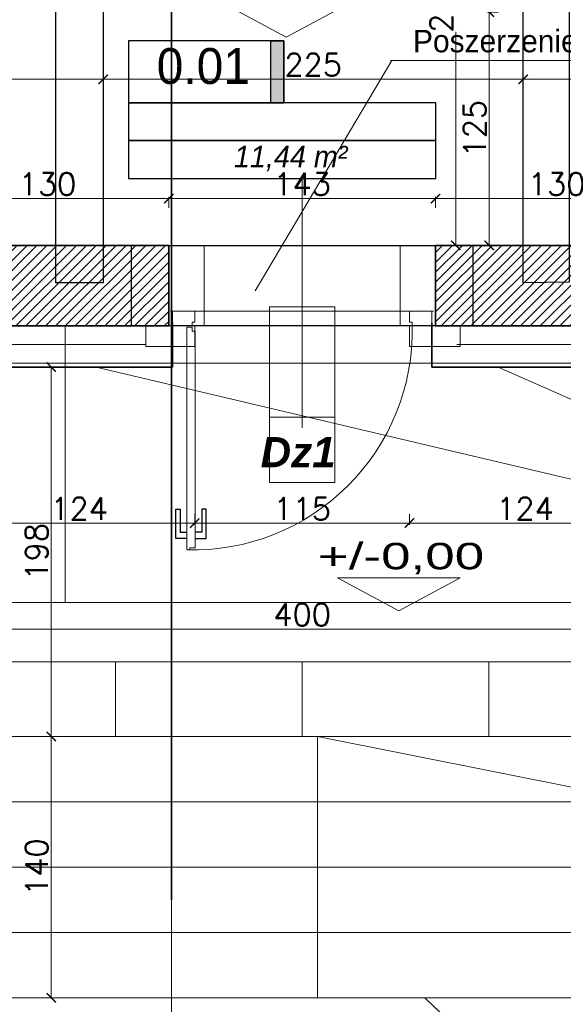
# Model space of a CAD drawing. Header units: millimetres. Extents: x -740 to 33545, y 5178 to 22494.
# Tile 121 of 250: x 10235 to 10526, y 9376 to 9904. Entities that reach past the tile are written whole.
import ezdxf
from ezdxf.lldxf.tags import DXFTag

# ---------------------------------------------------------------- set-up
doc = ezdxf.new("R2010")
doc.units = ezdxf.units.MM
doc.header["$MEASUREMENT"] = 0
doc.layers.get('Defpoints').update_dxf_attribs({"color": 252})
for name, color, linetype, lineweight in [('A_istniejÄ…ce Ĺ›ciany', 252, 'Continuous', 35), ('A_izolacja', 252, 'Continuous', 9), ('A_l.przerywana', 252, 'ICAD_ISO03W100', 9), ('A_opisy', 252, 'Continuous', 15), ('A_Ĺ›ciany istniejÄ…ce', 252, 'Continuous', 35), ('k_wyburzenia widoczne', 252, 'PNEUMATIC2', 18), ('l.przerywana', 252, 'ICAD_ISO03W100', 5), ('l.widokowa', 252, 'Continuous', 15), ('l.wypeĹ‚nien', 252, 'Continuous', 5), ('wymiarowanie', 252, 'Continuous', 9)]:
    doc.layers.add(name, color=color, linetype=linetype, lineweight=lineweight)
for name, color, linetype in [('D-opis', 252, 'Continuous'), ('stolarka', 252, 'Continuous'), ('tabelki opis', 252, 'Continuous')]:
    doc.layers.add(name, color=color, linetype=linetype)
doc.styles.add('ARIALL', font='GOTHIC.TTF', dxfattribs={"height": 40})
doc.styles.add('PROFILE', font='GOTHIC.TTF', dxfattribs={"width": 0.8})
doc.styles.add('ROMANS', font='romans')
doc.styles.add('styl2', font='simplex.shx')
doc.linetypes.add('BATTING', pattern='A,0.00254,-2.54,[134,ltypeshp.shx,S=2.54,R=0,X=-2.54,Y=0],-5.08,[134,ltypeshp.shx,S=2.54,R=180,X=2.54,Y=0],-2.54', length=10.16254)
tags = doc.linetypes.add('DASH', pattern=[15, 10, -5]).pattern_tags.tags
tags[6:7] = [DXFTag(74, 4), DXFTag(75, 0), DXFTag(340, '0'), DXFTag(46, 0.0), DXFTag(50, 0.0), DXFTag(44, 0.0), DXFTag(45, 0.0)]
tags[4:5] = [DXFTag(74, 4), DXFTag(75, 0), DXFTag(340, '0'), DXFTag(46, 0.0), DXFTag(50, 0.0), DXFTag(44, 0.0), DXFTag(45, 0.0)]
tags = doc.linetypes.add('ICAD_ISO03W100', pattern=[30, 12, -18]).pattern_tags.tags
tags[6:7] = [DXFTag(74, 4), DXFTag(75, 0), DXFTag(340, '0'), DXFTag(46, 1.0), DXFTag(50, 0.0), DXFTag(44, 0.0), DXFTag(45, 0.0)]
tags[4:5] = [DXFTag(74, 4), DXFTag(75, 0), DXFTag(340, '0'), DXFTag(46, 1.0), DXFTag(50, 0.0), DXFTag(44, 0.0), DXFTag(45, 0.0)]
doc.linetypes.add('PNEUMATIC2', pattern='A,0.5,-0.25,["//",Standard,S=0.2,R=0,X=-0.1,Y=-0.1],-0.25', length=1)
doc.dimstyles.new('Skala 1-50', dxfattribs={"dimtxt": 12, "dimasz": 5, "dimexe": 1, "dimexo": 1, "dimgap": 1.5, "dimtad": 1, "dimdec": 1, "dimrnd": 0.5, "dimtxsty": 'styl2', "dimblk": 'ARCHTICK', "dimcen": 5, "dimadec": 0, "dimazin": 0, "dimtfac": 1, "dimtdec": 1, "dimtmove": 1, "dimatfit": 3, "dimldrblk": 'ARCHTICK', "dimfxl": 0, "dimlwd": -1, "dimlwe": -1, "dimarcsym": 0})

# ---------------------------------------------------------------- blocks, each defined once
blk = doc.blocks.new('_ArchTick')
at = {"color": 0, "linetype": 'ByBlock', "const_width": 0.15}
blk.add_lwpolyline([(-0.5, -0.5), (0.5, 0.5)], dxfattribs=at)
blk = doc.blocks.new('*D1743')
at = {"layer": 'Defpoints', "color": 0}
for p in [(10586.27, 9577.12), (10186.27, 9559.31), (10586.27, 9559.31)]:
    blk.add_point(p, dxfattribs=at)
at = {"layer": 'wymiarowanie', "color": 0}
for p, q in [((10186.27, 9572.12), (10186.27, 9578.12)), ((10186.27, 9577.12), (10586.27, 9577.12)), ((10586.27, 9572.12), (10586.27, 9578.12))]:
    blk.add_line(p, q, dxfattribs=at)
at = {"layer": 'wymiarowanie', "color": 0, "xscale": 5, "yscale": 5, "zscale": 5, "rotation": 180}
blk.add_blockref('_ArchTick', (10186.27, 9577.12), dxfattribs=at)
at = {"layer": 'wymiarowanie', "color": 0, "xscale": 5, "yscale": 5, "zscale": 5}
blk.add_blockref('_ArchTick', (10586.27, 9577.12), dxfattribs=at)
at = {"layer": 'wymiarowanie', "color": 0, "insert": (10386.27, 9584.92), "char_height": 12, "attachment_point": 5, "style": 'styl2'}
blk.add_mtext('400', dxfattribs=at)
blk = doc.blocks.new('*D1745')
at = {"layer": 'Defpoints', "color": 0}
for p in [(10244.45, 9717.58), (10244.45, 9519.58), (10251.82, 9519.58)]:
    blk.add_point(p, dxfattribs=at)
at = {"layer": 'wymiarowanie', "color": 0, "ltscale": 20}
for p, q in [((10246.82, 9717.58), (10252.82, 9717.58)), ((10251.82, 9717.58), (10251.82, 9519.58)), ((10246.82, 9519.58), (10252.82, 9519.58))]:
    blk.add_line(p, q, dxfattribs=at)
at = {"layer": 'wymiarowanie', "color": 0, "xscale": 5, "yscale": 5, "zscale": 5}
for p, rotation in [((10251.82, 9717.58), 90), ((10251.82, 9519.58), 270)]:
    blk.add_blockref('_ArchTick', p, dxfattribs=dict(at, rotation=rotation))
at = {"layer": 'wymiarowanie', "color": 0, "insert": (10244.02, 9618.58), "char_height": 12, "attachment_point": 5, "rotation": 90, "style": 'styl2'}
blk.add_mtext('198', dxfattribs=at)
blk = doc.blocks.new('*D1746')
at = {"layer": 'Defpoints', "color": 0}
for p in [(10244.45, 9519.58), (10237.57, 9379.58), (10251.82, 9379.58)]:
    blk.add_point(p, dxfattribs=at)
at = {"layer": 'wymiarowanie', "color": 0}
for p, q in [((10246.82, 9519.58), (10252.82, 9519.58)), ((10251.82, 9519.58), (10251.82, 9379.58)), ((10246.82, 9379.58), (10252.82, 9379.58))]:
    blk.add_line(p, q, dxfattribs=at)
at = {"layer": 'wymiarowanie', "color": 0, "xscale": 5, "yscale": 5, "zscale": 5}
for p, rotation in [((10251.82, 9519.58), 90), ((10251.82, 9379.58), 270)]:
    blk.add_blockref('_ArchTick', p, dxfattribs=dict(at, rotation=rotation))
at = {"layer": 'wymiarowanie', "color": 0, "insert": (10244.02, 9449.58), "char_height": 12, "attachment_point": 5, "rotation": 90, "style": 'styl2'}
blk.add_mtext('140', dxfattribs=at)
blk = doc.blocks.new('*D1886')
at = {"layer": 'Defpoints', "color": 0}
for p in [(10328.69, 9728.58), (10204.83, 9668.2), (10328.69, 9633.97)]:
    blk.add_point(p, dxfattribs=at)
at = {"layer": 'wymiarowanie', "color": 0}
for p, q in [((10204.83, 9638.97), (10204.83, 9632.97)), ((10328.69, 9638.97), (10328.69, 9632.97)), ((10204.83, 9633.97), (10328.69, 9633.97))]:
    blk.add_line(p, q, dxfattribs=at)
at = {"layer": 'wymiarowanie', "color": 0, "xscale": 5, "yscale": 5, "zscale": 5, "rotation": 180}
blk.add_blockref('_ArchTick', (10204.83, 9633.97), dxfattribs=at)
at = {"layer": 'wymiarowanie', "color": 0, "xscale": 5, "yscale": 5, "zscale": 5}
blk.add_blockref('_ArchTick', (10328.69, 9633.97), dxfattribs=at)
at = {"layer": 'wymiarowanie', "color": 0, "insert": (10266.76, 9641.62), "char_height": 12, "attachment_point": 5, "style": 'styl2'}
blk.add_mtext('124', dxfattribs=at)
blk = doc.blocks.new('*D1887')
at = {"layer": 'Defpoints', "color": 0}
for p in [(10328.69, 9728.58), (10443.84, 9728.58), (10443.84, 9633.97)]:
    blk.add_point(p, dxfattribs=at)
at = {"layer": 'wymiarowanie', "color": 0}
for p, q in [((10328.69, 9638.97), (10328.69, 9632.97)), ((10443.84, 9638.97), (10443.84, 9632.97)), ((10328.69, 9633.97), (10443.84, 9633.97))]:
    blk.add_line(p, q, dxfattribs=at)
at = {"layer": 'wymiarowanie', "color": 0, "xscale": 5, "yscale": 5, "zscale": 5, "rotation": 180}
blk.add_blockref('_ArchTick', (10328.69, 9633.97), dxfattribs=at)
at = {"layer": 'wymiarowanie', "color": 0, "xscale": 5, "yscale": 5, "zscale": 5}
blk.add_blockref('_ArchTick', (10443.84, 9633.97), dxfattribs=at)
at = {"layer": 'wymiarowanie', "color": 0, "insert": (10386.27, 9641.62), "char_height": 12, "attachment_point": 5, "style": 'styl2'}
blk.add_mtext('115', dxfattribs=at)
blk = doc.blocks.new('*D1888')
at = {"layer": 'Defpoints', "color": 0}
for p in [(10443.84, 9728.58), (10567.7, 9668.2), (10567.7, 9633.97)]:
    blk.add_point(p, dxfattribs=at)
at = {"layer": 'wymiarowanie', "color": 0}
for p, q in [((10443.84, 9638.97), (10443.84, 9632.97)), ((10567.7, 9638.97), (10567.7, 9632.97)), ((10443.84, 9633.97), (10567.7, 9633.97))]:
    blk.add_line(p, q, dxfattribs=at)
at = {"layer": 'wymiarowanie', "color": 0, "xscale": 5, "yscale": 5, "zscale": 5, "rotation": 180}
blk.add_blockref('_ArchTick', (10443.84, 9633.97), dxfattribs=at)
at = {"layer": 'wymiarowanie', "color": 0, "xscale": 5, "yscale": 5, "zscale": 5}
blk.add_blockref('_ArchTick', (10567.7, 9633.97), dxfattribs=at)
at = {"layer": 'wymiarowanie', "color": 0, "insert": (10505.77, 9641.62), "char_height": 12, "attachment_point": 5, "style": 'styl2'}
blk.add_mtext('124', dxfattribs=at)
blk = doc.blocks.new('*D2151')
at = {"layer": 'Defpoints', "color": 0}
for p in [(10204.83, 9724.58), (10328.69, 9728.58), (10328.69, 9186.8)]:
    blk.add_point(p, dxfattribs=at)
at = {"layer": 'wymiarowanie', "color": 0}
for p, q in [((10204.83, 9191.8), (10204.83, 9185.8)), ((10328.69, 9191.8), (10328.69, 9185.8)), ((10204.83, 9186.8), (10328.69, 9186.8))]:
    blk.add_line(p, q, dxfattribs=at)
at = {"layer": 'wymiarowanie', "color": 0, "xscale": 5, "yscale": 5, "zscale": 5, "rotation": 180}
blk.add_blockref('_ArchTick', (10204.83, 9186.8), dxfattribs=at)
at = {"layer": 'wymiarowanie', "color": 0, "xscale": 5, "yscale": 5, "zscale": 5}
blk.add_blockref('_ArchTick', (10328.69, 9186.8), dxfattribs=at)
at = {"layer": 'wymiarowanie', "color": 0, "insert": (10266.76, 9194.45), "char_height": 12, "attachment_point": 5, "style": 'styl2'}
blk.add_mtext('124', dxfattribs=at)
blk = doc.blocks.new('*D2152')
at = {"layer": 'Defpoints', "color": 0}
for p in [(10328.69, 9728.58), (10443.84, 9728.58), (10443.84, 9186.8)]:
    blk.add_point(p, dxfattribs=at)
at = {"layer": 'wymiarowanie', "color": 0}
for p, q in [((10328.69, 9191.8), (10328.69, 9185.8)), ((10443.84, 9191.8), (10443.84, 9185.8)), ((10328.69, 9186.8), (10443.84, 9186.8))]:
    blk.add_line(p, q, dxfattribs=at)
at = {"layer": 'wymiarowanie', "color": 0, "xscale": 5, "yscale": 5, "zscale": 5, "rotation": 180}
blk.add_blockref('_ArchTick', (10328.69, 9186.8), dxfattribs=at)
at = {"layer": 'wymiarowanie', "color": 0, "xscale": 5, "yscale": 5, "zscale": 5}
blk.add_blockref('_ArchTick', (10443.84, 9186.8), dxfattribs=at)
at = {"layer": 'wymiarowanie', "color": 0, "insert": (10386.27, 9194.45), "char_height": 12, "attachment_point": 5, "style": 'styl2'}
blk.add_mtext('115', dxfattribs=at)
blk = doc.blocks.new('*D2153')
at = {"layer": 'Defpoints', "color": 0}
for p in [(10443.84, 9728.58), (10567.7, 9717.58), (10567.7, 9186.8)]:
    blk.add_point(p, dxfattribs=at)
at = {"layer": 'wymiarowanie', "color": 0}
for p, q in [((10443.84, 9191.8), (10443.84, 9185.8)), ((10567.7, 9191.8), (10567.7, 9185.8)), ((10443.84, 9186.8), (10567.7, 9186.8))]:
    blk.add_line(p, q, dxfattribs=at)
at = {"layer": 'wymiarowanie', "color": 0, "xscale": 5, "yscale": 5, "zscale": 5, "rotation": 180}
blk.add_blockref('_ArchTick', (10443.84, 9186.8), dxfattribs=at)
at = {"layer": 'wymiarowanie', "color": 0, "xscale": 5, "yscale": 5, "zscale": 5}
blk.add_blockref('_ArchTick', (10567.7, 9186.8), dxfattribs=at)
at = {"layer": 'wymiarowanie', "color": 0, "insert": (10505.77, 9194.45), "char_height": 12, "attachment_point": 5, "style": 'styl2'}
blk.add_mtext('124', dxfattribs=at)
blk = doc.blocks.new('*D2222')
at = {"layer": 'Defpoints', "color": 0}
for p in [(10468.72, 9992.74), (10499.8, 9992.74), (10443.84, 9782.76)]:
    blk.add_point(p, dxfattribs=at)
at = {"layer": 'wymiarowanie', "color": 0}
for p, q in [((10473.72, 9992.74), (10467.72, 9992.74)), ((10468.72, 9992.74), (10468.72, 9926.95)), ((10468.72, 9782.76), (10468.72, 9897.22)), ((10463.72, 9782.76), (10469.72, 9782.76))]:
    blk.add_line(p, q, dxfattribs=at)
at = {"layer": 'wymiarowanie', "color": 0, "xscale": 5, "yscale": 5, "zscale": 5}
for p, rotation in [((10468.72, 9992.74), 90), ((10468.72, 9782.76), 270)]:
    blk.add_blockref('_ArchTick', p, dxfattribs=dict(at, rotation=rotation))
at = {"layer": 'wymiarowanie', "color": 0, "insert": (10460.92, 9912.09), "char_height": 12, "attachment_point": 5, "rotation": 90, "style": 'styl2'}
blk.add_mtext('210', dxfattribs=at)
blk = doc.blocks.new('*D2478')
at = {"layer": 'Defpoints', "color": 0}
for p in [(10007.19, 9907.76), (10279.59, 9907.76), (10279.59, 9871.75)]:
    blk.add_point(p, dxfattribs=at)
at = {"layer": 'wymiarowanie', "color": 0}
for p, q in [((10007.19, 9876.75), (10007.19, 9870.75)), ((10007.19, 9871.75), (10279.59, 9871.75)), ((10279.59, 9876.75), (10279.59, 9870.75))]:
    blk.add_line(p, q, dxfattribs=at)
at = {"layer": 'wymiarowanie', "color": 0, "xscale": 5, "yscale": 5, "zscale": 5, "rotation": 180}
blk.add_blockref('_ArchTick', (10007.19, 9871.75), dxfattribs=at)
at = {"layer": 'wymiarowanie', "color": 0, "xscale": 5, "yscale": 5, "zscale": 5}
blk.add_blockref('_ArchTick', (10279.59, 9871.75), dxfattribs=at)
at = {"layer": 'wymiarowanie', "color": 0, "insert": (10143.39, 9880.09), "char_height": 12, "attachment_point": 5, "style": 'styl2'}
blk.add_mtext('272,5', dxfattribs=at)
blk = doc.blocks.new('*D2479')
at = {"layer": 'Defpoints', "color": 0}
for p in [(10279.59, 9907.76), (10504.8, 9907.76), (10504.8, 9871.75)]:
    blk.add_point(p, dxfattribs=at)
at = {"layer": 'wymiarowanie', "color": 0}
for p, q in [((10279.59, 9876.75), (10279.59, 9870.75)), ((10279.59, 9871.75), (10504.8, 9871.75)), ((10504.8, 9876.75), (10504.8, 9870.75))]:
    blk.add_line(p, q, dxfattribs=at)
at = {"layer": 'wymiarowanie', "color": 0, "xscale": 5, "yscale": 5, "zscale": 5, "rotation": 180}
blk.add_blockref('_ArchTick', (10279.59, 9871.75), dxfattribs=at)
at = {"layer": 'wymiarowanie', "color": 0, "xscale": 5, "yscale": 5, "zscale": 5}
blk.add_blockref('_ArchTick', (10504.8, 9871.75), dxfattribs=at)
at = {"layer": 'wymiarowanie', "color": 0, "insert": (10392.19, 9879.55), "char_height": 12, "attachment_point": 5, "style": 'styl2'}
blk.add_mtext('225', dxfattribs=at)
blk = doc.blocks.new('*D2480')
at = {"layer": 'Defpoints', "color": 0}
for p in [(10504.8, 9907.76), (10769.66, 9907.76), (10769.66, 9871.75)]:
    blk.add_point(p, dxfattribs=at)
at = {"layer": 'wymiarowanie', "color": 0}
for p, q in [((10504.8, 9876.75), (10504.8, 9870.75)), ((10504.8, 9871.75), (10698.86, 9871.75)), ((10769.66, 9871.75), (10728.38, 9871.75)), ((10769.66, 9876.75), (10769.66, 9870.75))]:
    blk.add_line(p, q, dxfattribs=at)
at = {"layer": 'wymiarowanie', "color": 0, "xscale": 5, "yscale": 5, "zscale": 5, "rotation": 180}
blk.add_blockref('_ArchTick', (10504.8, 9871.75), dxfattribs=at)
at = {"layer": 'wymiarowanie', "color": 0, "xscale": 5, "yscale": 5, "zscale": 5}
blk.add_blockref('_ArchTick', (10769.66, 9871.75), dxfattribs=at)
at = {"layer": 'wymiarowanie', "color": 0, "insert": (10713.62, 9879.55), "char_height": 12, "attachment_point": 5, "style": 'styl2'}
blk.add_mtext('265', dxfattribs=at)
blk = doc.blocks.new('*D2656')
at = {"layer": 'Defpoints', "color": 0}
for p in [(10314.77, 9807.81), (10184.83, 9782.76), (10314.77, 9782.76)]:
    blk.add_point(p, dxfattribs=at)
at = {"layer": 'wymiarowanie', "color": 0}
for p, q in [((10184.83, 9802.81), (10184.83, 9808.81)), ((10314.77, 9802.81), (10314.77, 9808.81)), ((10184.83, 9807.81), (10314.77, 9807.81))]:
    blk.add_line(p, q, dxfattribs=at)
at = {"layer": 'wymiarowanie', "color": 0, "xscale": 5, "yscale": 5, "zscale": 5, "rotation": 180}
blk.add_blockref('_ArchTick', (10184.83, 9807.81), dxfattribs=at)
at = {"layer": 'wymiarowanie', "color": 0, "xscale": 5, "yscale": 5, "zscale": 5}
blk.add_blockref('_ArchTick', (10314.77, 9807.81), dxfattribs=at)
at = {"layer": 'wymiarowanie', "color": 0, "insert": (10249.8, 9815.61), "char_height": 12, "attachment_point": 5, "style": 'styl2'}
blk.add_mtext('130', dxfattribs=at)
blk = doc.blocks.new('*D2657')
at = {"layer": 'Defpoints', "color": 0}
for p in [(10457.77, 9807.81), (10314.77, 9782.76), (10457.77, 9782.76)]:
    blk.add_point(p, dxfattribs=at)
at = {"layer": 'wymiarowanie', "color": 0}
for p, q in [((10314.77, 9802.81), (10314.77, 9808.81)), ((10457.77, 9802.81), (10457.77, 9808.81)), ((10314.77, 9807.81), (10457.77, 9807.81))]:
    blk.add_line(p, q, dxfattribs=at)
at = {"layer": 'wymiarowanie', "color": 0, "xscale": 5, "yscale": 5, "zscale": 5, "rotation": 180}
blk.add_blockref('_ArchTick', (10314.77, 9807.81), dxfattribs=at)
at = {"layer": 'wymiarowanie', "color": 0, "xscale": 5, "yscale": 5, "zscale": 5}
blk.add_blockref('_ArchTick', (10457.77, 9807.81), dxfattribs=at)
at = {"layer": 'wymiarowanie', "color": 0, "insert": (10386.27, 9815.61), "char_height": 12, "attachment_point": 5, "style": 'styl2'}
blk.add_mtext('143', dxfattribs=at)
blk = doc.blocks.new('*D2658')
at = {"layer": 'Defpoints', "color": 0}
for p in [(10587.7, 9807.81), (10457.77, 9782.76), (10587.7, 9782.76)]:
    blk.add_point(p, dxfattribs=at)
at = {"layer": 'wymiarowanie', "color": 0}
for p, q in [((10457.77, 9802.81), (10457.77, 9808.81)), ((10587.7, 9802.81), (10587.7, 9808.81)), ((10457.77, 9807.81), (10587.7, 9807.81))]:
    blk.add_line(p, q, dxfattribs=at)
at = {"layer": 'wymiarowanie', "color": 0, "xscale": 5, "yscale": 5, "zscale": 5, "rotation": 180}
blk.add_blockref('_ArchTick', (10457.77, 9807.81), dxfattribs=at)
at = {"layer": 'wymiarowanie', "color": 0, "xscale": 5, "yscale": 5, "zscale": 5}
blk.add_blockref('_ArchTick', (10587.7, 9807.81), dxfattribs=at)
at = {"layer": 'wymiarowanie', "color": 0, "insert": (10522.73, 9815.61), "char_height": 12, "attachment_point": 5, "style": 'styl2'}
blk.add_mtext('130', dxfattribs=at)
blk = doc.blocks.new('*D2793')
at = {"layer": 'Defpoints', "color": 0}
for p in [(10486.59, 9907.76), (10504.8, 9907.76), (10279.59, 9782.76)]:
    blk.add_point(p, dxfattribs=at)
at = {"layer": 'wymiarowanie', "color": 0}
for p, q in [((10491.59, 9907.76), (10485.59, 9907.76)), ((10486.59, 9782.76), (10486.59, 9907.76)), ((10481.59, 9782.76), (10487.59, 9782.76))]:
    blk.add_line(p, q, dxfattribs=at)
at = {"layer": 'wymiarowanie', "color": 0, "xscale": 5, "yscale": 5, "zscale": 5}
for p, rotation in [((10486.59, 9907.76), 90), ((10486.59, 9782.76), 270)]:
    blk.add_blockref('_ArchTick', p, dxfattribs=dict(at, rotation=rotation))
at = {"layer": 'wymiarowanie', "color": 0, "insert": (10478.79, 9845.26), "char_height": 12, "attachment_point": 5, "rotation": 90, "style": 'styl2'}
blk.add_mtext('125', dxfattribs=at)

msp = doc.modelspace()

# ---------------------------------------------------------------- hatches: boundary and pattern name
at = {"layer": 'l.wypeĹ‚nien'}
h = msp.add_hatch(dxfattribs=at)
h.set_pattern_fill('ANSI31', color=256, scale=30, style=0)
h.paths.add_polyline_path([(10913.66, 10402.52), (10997.39, 10402.52), (11117.42, 10402.52), (11176.61, 10402.52), (11176.61, 10401.46), (11164.43, 10401.46), (11164.43, 10399.14), (11180.1, 10399.14), (11180.1, 10402.52), (11291.35, 10402.52), (11291.35, 10359.34), (11212.91, 10359.34), (11212.91, 10281.34), (11174.51, 10281.34), (11174.51, 10359.34), (11117.42, 10359.34), (10913.66, 10359.34)])
h.paths.add_polyline_path([(11186.51, 10326.34), (11186.51, 10347.34), (11200.91, 10347.34), (11200.91, 10326.34)], flags=16)
h.paths.add_polyline_path([(11186.51, 10326.34), (11186.51, 10347.34), (11200.91, 10347.34), (11200.91, 10326.34)], flags=0)
h.paths.add_polyline_path([(11186.51, 10293.34), (11186.51, 10314.34), (11200.91, 10314.34), (11200.91, 10293.34)], flags=16)
h.paths.add_polyline_path([(11186.51, 10293.34), (11186.51, 10314.34), (11200.91, 10314.34), (11200.91, 10293.34)], flags=0)
h.paths.add_polyline_path([(11234.13, 9739.58), (11234.13, 9782.76), (11199.91, 9782.76), (11199.91, 9812.76), (11174.51, 9812.76), (11174.51, 9782.76), (11128.02, 9782.76), (11128.02, 9739.58)])
h.paths.add_polyline_path([(10477.77, 9782.76), (10504.8, 9782.76), (10504.8, 9762.76), (10529.35, 9762.99), (10529.35, 9782.76), (10587.7, 9782.76), (10587.7, 9739.58), (10477.77, 9739.58)])
h.paths.add_polyline_path([(10783.28, 9739.58), (10783.28, 9782.76), (10737.7, 9782.76), (10737.7, 9739.58)])
h.paths.add_polyline_path([(10978.02, 9739.58), (10978.02, 9782.76), (10933.28, 9782.76), (10933.28, 9739.58)])
h.paths.add_polyline_path([(10769.66, 10359.34), (10771.66, 10359.34), (10771.66, 10402.52), (10736.26, 10402.52), (10736.26, 10359.34)])
h.paths.add_polyline_path([(10457.77, 9739.58), (10457.77, 9782.76), (10477.77, 9782.76), (10477.77, 9739.58), (10470.93, 9739.58)])
h.paths.add_polyline_path([(10771.66, 10359.34), (10771.66, 10402.52), (10791.66, 10402.52), (10791.66, 10359.34)])
h.paths.add_polyline_path([(10913.66, 10359.34), (10913.66, 10402.52), (10893.66, 10402.52), (10893.66, 10359.34)])
h.paths.add_polyline_path([(10504.8, 9762.76), (10504.8, 9782.76), (10529.35, 9782.76), (10529.35, 9762.99)])
h = msp.add_hatch(dxfattribs=at)
h.set_pattern_fill('ANSI31', color=256, scale=30, style=0)
h.paths.add_polyline_path([(8887.19, 10131.59), (8887.19, 9739.58), (8988.77, 9739.58), (8988.77, 9782.76), (8932.19, 9782.76), (8932.19, 10131.59), (8913.43, 10131.59), (8902.43, 10131.59)])
h.paths.add_polyline_path([(10184.83, 9782.76), (10254.19, 9782.76), (10254.19, 9762.76), (10279.59, 9762.76), (10279.59, 9782.76), (10294.77, 9782.76), (10294.77, 9739.58), (10184.83, 9739.58)])
h.paths.add_polyline_path([(9635.2, 9739.58), (9635.2, 9782.76), (9538.82, 9782.76), (9538.82, 9739.58)])
h.paths.add_polyline_path([(9189.01, 9739.58), (9189.01, 9782.76), (9138.77, 9782.76), (9138.77, 9739.58)])
h.paths.add_polyline_path([(9835.02, 9739.58), (9835.02, 9782.76), (9785.2, 9782.76), (9785.2, 9739.58)])
h.paths.add_polyline_path([(10034.83, 9739.58), (10034.83, 9782.76), (9985.02, 9782.76), (9985.02, 9739.58)])
h.paths.add_polyline_path([(9388.82, 9739.58), (9388.82, 9782.76), (9339.01, 9782.76), (9339.01, 9739.58)])
h.paths.add_polyline_path([(10301.6, 9739.58), (10314.77, 9739.58), (10314.77, 9782.76), (10294.77, 9782.76), (10294.77, 9739.58)])
h.paths.add_polyline_path([(10254.19, 9762.76), (10279.59, 9762.76), (10279.59, 9782.76), (10254.19, 9782.76)])
at = {"layer": 'tabelki opis'}
msp.add_hatch(color=256, dxfattribs=at).paths.add_polyline_path([(10376.44, 9859.16), (10376.44, 9892.42), (10369.48, 9892.42), (10369.48, 9859.16)])

# ---------------------------------------------------------------- linework, layer by layer
at = {"layer": 'A_istniejÄ…ce Ĺ›ciany'}
for points in [[(10279.59, 9782.76), (10184.83, 9782.76)], [(10314.77, 9782.76), (10279.59, 9782.76)], [(10504.8, 9782.76), (10457.77, 9782.76)], [(10316.77, 9717.58), (10316.77, 9741.28)], [(10455.77, 9741.28), (10455.77, 9717.58)], [(10184.83, 9739.58), (10302.45, 9739.58)], [(10470.93, 9739.58), (10587.7, 9739.58)]]:
    msp.add_lwpolyline(points, dxfattribs=at)
at = {"layer": 'A_istniejÄ…ce Ĺ›ciany', "linetype": 'Continuous'}
msp.add_lwpolyline([(10587.7, 9782.76), (10504.8, 9782.76)], dxfattribs=at)
at = {"layer": 'A_izolacja', "linetype": 'BATTING', "ltscale": 0.1}
for points in [[(10182.83, 9729.58), (10302.45, 9729.58)], [(10469.24, 9729.58), (10589.7, 9729.58)]]:
    msp.add_lwpolyline(points, dxfattribs=at)
at = {"layer": 'A_izolacja'}
for points in [[(10202.83, 9719.58), (10316.77, 9719.58)], [(10455.77, 9719.58), (10589.7, 9719.58)]]:
    msp.add_lwpolyline(points, dxfattribs=at)
at = {"layer": 'A_izolacja', "lineweight": 35}
for points in [[(10202.83, 9717.58), (10316.77, 9717.58)], [(10455.77, 9717.58), (10569.7, 9717.58)]]:
    msp.add_lwpolyline(points, dxfattribs=at)
at = {"layer": 'A_l.przerywana', "lineweight": 30, "ltscale": 0.3}
msp.add_lwpolyline([(10477.77, 9739.58), (10294.77, 9739.58), (10294.77, 9782.76), (10477.77, 9782.76)], close=True, dxfattribs=at)
at = {"layer": 'A_l.przerywana', "ltscale": 0.3}
for points in [[(10328.69, 9782.76), (10443.84, 9782.76)], [(10316.77, 9719.58), (10455.77, 9719.58)]]:
    msp.add_lwpolyline(points, dxfattribs=at)
at = {"layer": 'A_opisy'}
msp.add_line((10386.27, 9684.91), (10386.27, 9818.38), dxfattribs=at)
at = {"layer": 'A_opisy', "ltscale": 0.3}
msp.add_lwpolyline([(10403.79, 9655.7), (10403.79, 9690.75), (10368.74, 9690.75), (10368.74, 9655.7)], close=True, dxfattribs=at)
at = {"layer": 'A_Ĺ›ciany istniejÄ…ce'}
for points in [[(10301.6, 9739.58), (10314.77, 9739.58), (10314.77, 9782.76)], [(10470.93, 9739.58), (10457.77, 9739.58), (10457.77, 9782.76)]]:
    msp.add_lwpolyline(points, dxfattribs=at)
at = {"layer": 'D-opis', "linetype": 'DASH', "lineweight": 0, "ltscale": 2.5, "const_width": 1}
msp.add_lwpolyline([(10316.23, 9432.01), (10316.23, 10977.35)], dxfattribs=at)
at = {"layer": 'k_wyburzenia widoczne', "ltscale": 15}
for points in [[(10314.77, 9782.76), (10333.77, 9782.76)], [(10333.77, 9739.58), (10333.77, 9782.76)], [(10438.76, 9782.76), (10438.76, 9739.58)], [(10438.76, 9782.76), (10457.77, 9782.76)], [(10302.45, 9739.58), (10302.45, 9728.58)], [(10328.69, 9728.58), (10328.69, 9739.58)], [(10438.76, 9739.58), (10443.84, 9739.58)], [(10443.84, 9739.58), (10443.84, 9728.58)], [(10470.93, 9728.58), (10470.93, 9739.58)], [(10302.45, 9728.58), (10328.69, 9728.58)], [(10443.84, 9728.58), (10470.93, 9728.58)]]:
    msp.add_lwpolyline(points, dxfattribs=at)
at = {"layer": 'k_wyburzenia widoczne', "ltscale": 20}
for points in [[(10259.27, 9739.58), (10259.27, 9591.42)], [(10109.41, 9591.42), (10714.77, 9591.42)]]:
    msp.add_lwpolyline(points, dxfattribs=at)
at = {"layer": 'l.przerywana', "lineweight": 30, "ltscale": 0.3}
for points in [[(10254.19, 9927.76), (10279.59, 9927.76), (10279.59, 9762.76), (10254.19, 9762.76)], [(10504.8, 9927.76), (10529.35, 9927.76), (10529.35, 9762.99), (10504.8, 9762.76)]]:
    msp.add_lwpolyline(points, close=True, dxfattribs=at)
at = {"layer": 'l.przerywana', "ltscale": 0.3}
msp.add_lwpolyline([(10316.77, 9747.58), (10455.76, 9747.58), (10455.76, 9739.58), (10316.77, 9739.58)], close=True, dxfattribs=at)
at = {"layer": 'l.widokowa'}
for points in [[(10186.27, 9714.58), (10186.27, 9519.58), (10586.27, 9519.58), (10586.27, 9711.58)], [(10046.27, 9711.58), (10046.27, 9379.58), (10726.27, 9379.58), (10726.27, 9711.58)], [(10186.27, 9484.58), (10586.27, 9484.58)], [(10186.27, 9449.58), (10586.27, 9449.58)], [(10186.27, 9414.58), (10586.27, 9414.58)]]:
    msp.add_lwpolyline(points, dxfattribs=at)
at = {"layer": 'l.wypeĹ‚nien'}
for points in [[(10186.27, 9559.58), (10286.27, 9559.58), (10286.27, 9519.58), (10186.27, 9519.58), (10186.27, 9559.58)], [(10286.27, 9559.58), (10386.27, 9559.58), (10386.27, 9519.58), (10286.27, 9519.58), (10286.27, 9559.58)], [(10386.27, 9559.58), (10486.27, 9559.58), (10486.27, 9519.58), (10386.27, 9519.58), (10386.27, 9559.58)], [(10486.27, 9559.58), (10586.27, 9559.58), (10586.27, 9519.58), (10486.27, 9519.58), (10486.27, 9559.58)]]:
    msp.add_lwpolyline(points, dxfattribs=at)
at = {"layer": 'stolarka', "lineweight": 9}
for p, q in [((10315.77, 9747.58), (10328.77, 9747.58)), ((10316.77, 9739.58), (10316.77, 9747.58)), ((10328.77, 9747.58), (10328.77, 9741.56)), ((10456.77, 9747.58), (10443.77, 9747.58)), ((10443.77, 9747.58), (10443.77, 9741.56)), ((10455.77, 9739.58), (10455.77, 9747.58)), ((10328.77, 9741.56), (10327.25, 9741.56)), ((10327.25, 9741.56), (10327.25, 9739.58)), ((10443.77, 9741.56), (10445.28, 9741.56)), ((10445.28, 9741.56), (10445.28, 9739.58)), ((10327.25, 9739.58), (10315.77, 9739.58)), ((10327.25, 9739.01), (10324.47, 9739.01)), ((10324.47, 9739.01), (10324.47, 9619.58)), ((10327.25, 9736.71), (10327.25, 9739.01)), ((10328.99, 9736.71), (10327.25, 9736.71)), ((10328.99, 9620.74), (10328.99, 9736.71)), ((10445.28, 9739.58), (10456.77, 9739.58)), ((10324.47, 9619.58), (10325.97, 9619.59)), ((10325.97, 9619.59), (10326.15, 9620.74)), ((10326.15, 9620.74), (10328.99, 9620.74))]:
    msp.add_line(p, q, dxfattribs=at)
at = {"layer": 'stolarka'}
for p, q in [((10318.66, 9625.65), (10318.66, 9641.32)), ((10318.66, 9641.32), (10320.99, 9641.32)), ((10320.99, 9641.32), (10320.99, 9629.13)), ((10334.79, 9641.32), (10332.47, 9641.32)), ((10332.47, 9641.32), (10332.47, 9629.13)), ((10334.79, 9625.65), (10334.79, 9641.32)), ((10320.99, 9629.13), (10324.47, 9629.13)), ((10332.47, 9629.13), (10328.99, 9629.13)), ((10324.47, 9625.65), (10318.66, 9625.65)), ((10328.99, 9625.65), (10334.79, 9625.65))]:
    msp.add_line(p, q, dxfattribs=at)
at = {"layer": 'stolarka', "lineweight": 9}
msp.add_lwpolyline([(10316.23, 9432.01), (10316.23, 9332.01)], dxfattribs=at)
at = {"layer": 'stolarka', "linetype": 'ICAD_ISO03W100', "lineweight": 13, "ltscale": 0.3}
msp.add_arc((10327.75, 9737.1), 117.56, 268.4014, 1.2108, dxfattribs=at)
at = {"layer": 'tabelki opis'}
for points in [[(10376.44, 9892.42), (10293.28, 9892.42), (10293.28, 9859.16), (10376.44, 9859.16), (10376.44, 9892.42)], [(10293.28, 9838.89), (10458.02, 9838.89), (10458.02, 9859.16), (10293.28, 9859.16), (10293.28, 9838.89)], [(10293.28, 9818.61), (10458.02, 9818.61), (10458.02, 9838.89), (10293.28, 9838.89), (10293.28, 9818.61)]]:
    msp.add_lwpolyline(points, dxfattribs=at)
msp.add_lwpolyline([(10376.44, 9859.16), (10369.48, 9859.16), (10369.48, 9892.42), (10376.44, 9892.42)], close=True, dxfattribs=at)
at = {"layer": 'wymiarowanie'}
for p, q in [((10361.13, 9758.46), (10434.34, 9881.87)), ((10433.57, 9881.87), (10697.23, 9881.87)), ((10737.86, 9608.55), (10275.96, 9717.58)), ((10737.86, 9608.55), (10491.32, 9717.58)), ((10394.57, 9519.58), (10394.57, 9379.58)), ((10394.57, 9519.58), (10571.27, 9484.27)), ((10452.14, 9379.58), (10515.77, 9318.51))]:
    msp.add_line(p, q, dxfattribs=at)
at = {"layer": 'wymiarowanie', "linetype": 'ByBlock'}
for points in [[(10377.75, 9894.27), (10410.7, 9912), (10344.8, 9912)], [(10438.11, 9586.86), (10471.07, 9604.58), (10405.16, 9604.58)]]:
    msp.add_lwpolyline(points, close=True, dxfattribs=at)
at = {"layer": 'wymiarowanie'}
msp.add_lwpolyline([(10368.74, 9749.78), (10403.79, 9749.78), (10403.79, 9690.75), (10368.74, 9690.75)], close=True, dxfattribs=at)

# ---------------------------------------------------------------- texts
at = {"layer": 'A_opisy', "ltscale": 0.3, "insert": (10404.27, 9663.84), "char_height": 16.2, "width": 109.7533, "attachment_point": 9, "style": 'ARIALL'}
msp.add_mtext('{\\fArial|b1|i1|c238|p34;Dz1}', dxfattribs=at)
at = {"layer": 'tabelki opis', "attachment_point": 1}
for s, insert, char_height, width in [('{\\fCentury Gothic|b0|i0|c238|p34;0.01}', (10308.33, 9888.47), 19.2, 56.7), ('{\\fCentury Gothic|b0|i1|c238|p34;11,44 m²}', (10349.74, 9836.12), 11.52, 68.7387)]:
    msp.add_mtext(s, dxfattribs=dict(at, insert=insert, char_height=char_height, width=width))
at = {"layer": 'wymiarowanie', "style": 'PROFILE', "width": 1.5}
msp.add_text('+/-0,00', height=14.149, dxfattribs=at).set_placement((10394.7, 9609.18))
at = {"layer": 'wymiarowanie', "linetype": 'Continuous', "insert": (10765.03, 9898.22), "char_height": 12, "width": 327.6277, "attachment_point": 3, "style": 'ROMANS'}
msp.add_mtext('{\\fCentury Gothic|b0|i0|c238|p0;Poszerzenie istniejącego otworu }{\\fCentury Gothic|b0|i0|c238|p0;drzwiowego }', dxfattribs=at)

# ---------------------------------------------------------------- dimensions: what is measured, and where the dimension line sits
at = {"layer": 'wymiarowanie'}
dim = msp.add_linear_dim(base=(10468.72, 9992.74), p1=(10443.84, 9782.76), p2=(10499.8, 9992.74), angle=90, dimstyle='Skala 1-50', dxfattribs=at)
dim.commit()
dim.dimension.update_dxf_attribs({"geometry": '*D2222', "text_midpoint": (10468.72, 9912.09), "dimtype": 160})
for base, p1, p2, picture, middle in [((10486.59, 9907.76), (10279.59, 9782.76), (10504.8, 9907.76), '*D2793', (10478.79, 9845.26)), ((10251.82, 9379.58), (10244.45, 9519.58), (10237.57, 9379.58), '*D1746', (10244.02, 9449.58))]:
    dim = msp.add_linear_dim(base=base, p1=p1, p2=p2, angle=90, dimstyle='Skala 1-50', dxfattribs=at)
    dim.commit()
    dim.dimension.update_dxf_attribs({"geometry": picture, "text_midpoint": middle})
for base, p1, p2, picture, middle in [((10279.59, 9871.75), (10007.19, 9907.76), (10279.59, 9907.76), '*D2478', (10143.39, 9880.09)), ((10504.8, 9871.75), (10279.59, 9907.76), (10504.8, 9907.76), '*D2479', (10392.19, 9879.55)), ((10314.77, 9807.81), (10184.83, 9782.76), (10314.77, 9782.76), '*D2656', (10249.8, 9815.61)), ((10457.77, 9807.81), (10314.77, 9782.76), (10457.77, 9782.76), '*D2657', (10386.27, 9815.61)), ((10587.7, 9807.81), (10457.77, 9782.76), (10587.7, 9782.76), '*D2658', (10522.73, 9815.61)), ((10328.69, 9633.97), (10204.83, 9668.2), (10328.69, 9728.58), '*D1886', (10266.76, 9641.62)), ((10328.69, 9186.8), (10204.83, 9724.58), (10328.69, 9728.58), '*D2151', (10266.76, 9194.45)), ((10443.8388, 9633.9728), (10328.6921, 9728.5762), (10443.8388, 9728.5762), '*D1887', (10386.2655, 9641.6228)), ((10443.8388, 9186.8006), (10328.6921, 9728.5762), (10443.8388, 9728.5762), '*D2152', (10386.2655, 9194.4506)), ((10567.7, 9633.97), (10443.84, 9728.58), (10567.7, 9668.2), '*D1888', (10505.77, 9641.62)), ((10567.7, 9186.8), (10443.84, 9728.58), (10567.7, 9717.58), '*D2153', (10505.77, 9194.45)), ((10586.27, 9577.12), (10186.27, 9559.31), (10586.27, 9559.31), '*D1743', (10386.27, 9584.92))]:
    dim = msp.add_linear_dim(base=base, p1=p1, p2=p2, dimstyle='Skala 1-50', dxfattribs=at)
    dim.commit()
    dim.dimension.update_dxf_attribs({"geometry": picture, "text_midpoint": middle})
dim = msp.add_linear_dim(base=(10769.66, 9871.75), p1=(10504.8, 9907.76), p2=(10769.66, 9907.76), dimstyle='Skala 1-50', dxfattribs=at)
dim.commit()
dim.dimension.update_dxf_attribs({"geometry": '*D2480', "text_midpoint": (10713.62, 9871.75), "dimtype": 160})
at = {"layer": 'wymiarowanie', "ltscale": 20}
dim = msp.add_linear_dim(base=(10251.82, 9519.58), p1=(10244.45, 9717.58), p2=(10244.45, 9519.58), angle=90, dimstyle='Skala 1-50', dxfattribs=at)
dim.commit()
dim.dimension.update_dxf_attribs({"geometry": '*D1745', "text_midpoint": (10244.02, 9618.58)})

doc.saveas('drawing.dxf')
